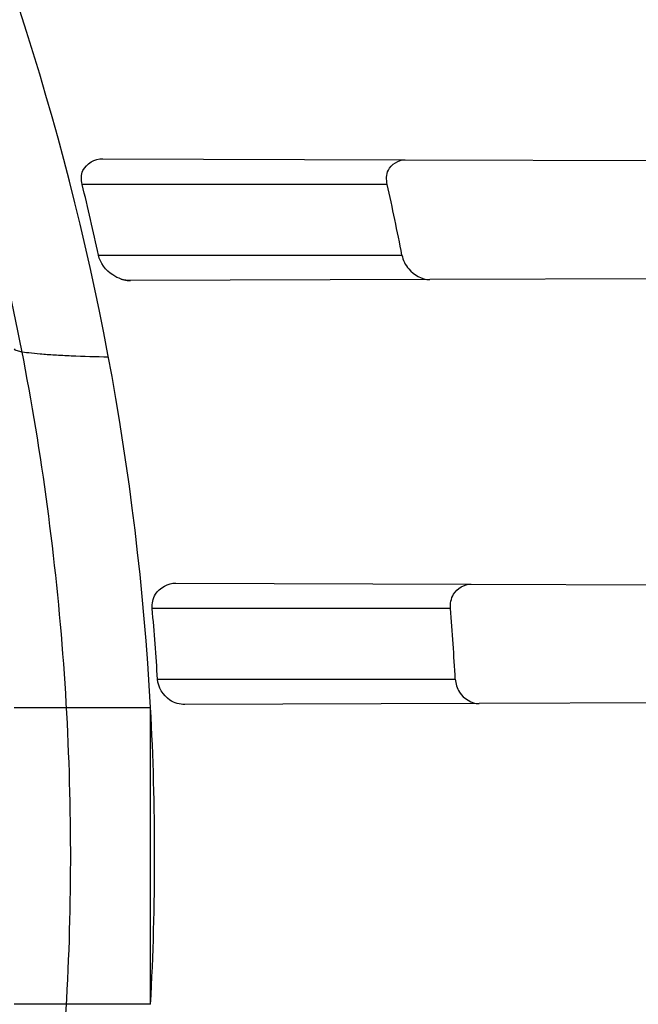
# Model space of a CAD drawing. Header units: millimetres. Extents: x 0 to 297, y 0 to 210.
# Tile 99 of 256: x 145.1261 to 145.1874, y 93.184 to 93.2815. Entities that reach past the tile are written whole.
import ezdxf

# ---------------------------------------------------------------- set-up
doc = ezdxf.new("R2010")
doc.units = ezdxf.units.MM
doc.header["$LTSCALE"] = 16.335
doc.layers.get('0').update_dxf_attribs({"linetype": 'CONTINUOUS'})
for name, color, linetype in [('01_GLOBAL', 7, 'CONTINUOUS'), ('INTFCLR_1', 7, 'CONTINUOUS'), ('INTFCLR_144815', 7, 'CONTINUOUS')]:
    doc.layers.add(name, color=color, linetype=linetype)

msp = doc.modelspace()

# ---------------------------------------------------------------- linework, layer by layer
at = {"color": 7, "linetype": 'Continuous'}
msp.add_circle((145.8748034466, 92.1344639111), 2.66, dxfattribs=at)
at = {"color": 9, "linetype": 'Continuous'}
msp.add_arc((145.8748034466, 92.1344639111), 2.6259090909, 92.9674534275, 177.0325465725, dxfattribs=at)
at = {"layer": '01_GLOBAL', "color": 7, "linetype": 'Continuous'}
msp.add_circle((145.8748034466, 92.1344639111), 2.695, dxfattribs=at)
at = {"layer": 'INTFCLR_1', "color": 9, "linetype": 'Continuous'}
for p, q in [((145.1343791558, 93.2677004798), (145.1643311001, 93.2675959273)), ((145.1625669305, 93.2651596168), (145.1323362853, 93.2651596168)), ((145.133954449, 93.2581596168), (145.1640239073, 93.2581596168)), ((145.1667743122, 93.2557318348), (145.137133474, 93.2556283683)), ((145.1416292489, 93.2256751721), (145.1708700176, 93.22557310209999)), ((145.1688307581, 93.2231596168), (145.1392804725, 93.2231596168)), ((145.1398074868, 93.2161596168), (145.1693073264, 93.2161596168)), ((145.1256077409, 93.21334883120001), (145.139119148, 93.21334883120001)), ((145.139119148, 93.18397040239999), (145.139119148, 93.21334883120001)), ((145.1716667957, 93.2137489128), (145.1425235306, 93.2136471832)), ((145.139119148, 93.18397040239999), (145.1256077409, 93.18397040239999))]:
    msp.add_line(p, q, dxfattribs=at)
at = {"layer": 'INTFCLR_1', "color": 6, "linetype": 'Continuous'}
for p, q in [((145.1643311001, 93.2675959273), (145.2176335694, 93.2674098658)), ((145.2196504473, 93.25591640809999), (145.1667743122, 93.2557318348)), ((145.1708700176, 93.22557310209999), (145.2231934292, 93.2253904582)), ((145.2238547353, 93.2139310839), (145.1716667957, 93.2137489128))]:
    msp.add_line(p, q, dxfattribs=at)
at = {"layer": 'INTFCLR_1', "color": 7, "linetype": 'Continuous'}
msp.add_lwpolyline([(145.1361999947, 93.2557803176), (145.1362637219, 93.2557602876), (145.1363301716, 93.2557408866), (145.1363993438, 93.25572230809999), (145.1364714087, 93.2557047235), (145.1365461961, 93.2556883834), (145.1366231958, 93.25567358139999), (145.1367021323, 93.25566056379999), (145.136783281, 93.255649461), (145.136866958, 93.25564042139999), (145.1369532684, 93.2556336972), (145.1370421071, 93.25562958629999), (145.137133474, 93.2556283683)], dxfattribs=at)
at = {"layer": 'INTFCLR_1', "color": 6, "linetype": 'Continuous'}
for centre, radius, start, end in [((144.8596077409, 93.1986596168), 0.4224162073, 270, 90.00000002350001), ((144.8596077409, 93.1986596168), 0.4014439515, 270, 90.00000002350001), ((144.8707283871, 93.1986637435), 0.2687920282, 3.1324307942, 18.148371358), ((144.8606243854, 93.1986619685), 0.2797307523, 12.2803992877, 13.7520232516), ((144.8606230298, 93.1986615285), 0.3091797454, 11.095126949, 12.4201654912), ((144.8606238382, 93.19866034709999), 0.2797315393, 3.5866152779, 5.0244799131), ((144.8606226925, 93.1986602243), 0.3091802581, 3.2446361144, 4.54487275), ((144.8708811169, 93.1986596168), 0.2686399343, 356.8655071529, 3.1344928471)]:
    msp.add_arc(centre, radius, start, end, dxfattribs=at)
at = {"layer": 'INTFCLR_1', "color": 9, "linetype": 'Continuous'}
for points, knots in [([(145.235167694, 93.06803805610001), (145.2359987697, 93.0702994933), (145.2376274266, 93.07486591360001), (145.2407305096, 93.0841265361), (145.2457654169, 93.10074899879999), (145.2504341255, 93.12025903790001), (145.2535169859, 93.1376959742), (145.2548129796, 93.1465996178), (145.2554818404, 93.15174935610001), (145.2570256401, 93.1646779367), (145.2586297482, 93.1867687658), (145.2583725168, 93.2128320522), (145.2571603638, 93.229722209), (145.2563978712, 93.2375211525), (145.2558364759, 93.24270819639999), (145.2541019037, 93.2567080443), (145.2501634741, 93.279125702), (145.2444881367, 93.3010123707), (145.2404287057, 93.31400265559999), (145.2389019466, 93.3186491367), (145.2365792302, 93.32549362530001), (145.2313391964, 93.3398030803), (145.2222901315, 93.3608048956), (145.211984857, 93.38064637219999), (145.2048007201, 93.3928589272), (145.2014430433, 93.39829523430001), (145.1992124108, 93.401838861), (145.1931796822, 93.4111586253), (145.1830706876, 93.4254621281), (145.1690288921, 93.44287479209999), (145.1571354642, 93.4559268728), (145.1488272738, 93.46426968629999), (145.1442335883, 93.4686868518), (145.1378598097, 93.47464399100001), (145.1289384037, 93.4824441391), (145.1192814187, 93.4900126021), (145.1131582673, 93.4943666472), (145.1101748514, 93.49636902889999), (145.1077179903, 93.4979464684), (145.1055301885, 93.4992630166), (145.1036031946, 93.50027403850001), (145.1025200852, 93.5007770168), (145.1016575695, 93.50108464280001), (145.1010609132, 93.5012239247), (145.1005598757, 93.50114822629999), (145.1004622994, 93.50067669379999), (145.1007027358, 93.5001554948), (145.1011202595, 93.49943321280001), (145.1017948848, 93.49852402), (145.1026939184, 93.4974154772), (145.1038249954, 93.4961153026), (145.1051758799, 93.49462279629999), (145.106740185, 93.4929397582), (145.1092045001, 93.4903307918), (145.1127127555, 93.4866635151), (145.1192604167, 93.47979277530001), (145.126411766, 93.4720844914), (145.1329263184, 93.4647171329), (145.1369531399, 93.4600323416), (145.143428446, 93.4523417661), (145.1533417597, 93.43987882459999), (145.1663378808, 93.4217466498), (145.175744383, 93.40694421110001), (145.1819029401, 93.3964078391), (145.1860815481, 93.3889972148), (145.1932904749, 93.3754706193), (145.2029180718, 93.35504416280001), (145.209559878, 93.3380139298), (145.212649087, 93.3291841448)], [0, 0, 0, 0, 0.0103790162, 0.0208837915, 0.0420711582, 0.08518389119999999, 0.1071959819, 0.1183353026, 0.1239410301, 0.1295663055, 0.1744258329, 0.2192337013, 0.2417180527, 0.2473539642, 0.2529903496, 0.2641931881, 0.3081223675, 0.3509244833, 0.3614867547, 0.3667496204, 0.3719934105, 0.3926231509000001, 0.4323812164, 0.470412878, 0.488854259, 0.4934078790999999, 0.4979383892, 0.5068921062, 0.5412323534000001, 0.5733304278, 0.6031976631, 0.6172528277, 0.6240454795, 0.630650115, 0.6548352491, 0.6750685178, 0.6834752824, 0.6871962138, 0.6905460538, 0.6960524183, 0.6981915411, 0.6999110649, 0.7012078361, 0.7020914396, 0.7026255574, 0.7031007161, 0.7038824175, 0.7050749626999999, 0.7066970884, 0.7087489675, 0.7112252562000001, 0.7141187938, 0.7174211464, 0.7211233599, 0.729578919, 0.7392839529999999, 0.762009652, 0.7748693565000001, 0.7816473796, 0.7886214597, 0.8181786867, 0.8502212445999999, 0.8846823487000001, 0.8936821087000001, 0.9027944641, 0.9213301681, 0.9597016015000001, 1, 1, 1, 1]), ([(145.1053256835, 93.4996596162), (145.1058354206, 93.4996595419), (145.1084302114, 93.49863302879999), (145.1114097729, 93.4968905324), (145.114679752, 93.49483322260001), (145.1177098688, 93.4928362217), (145.1239326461, 93.4884975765), (145.1337472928, 93.4809600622), (145.1428234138, 93.4731893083), (145.1493077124, 93.4672553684), (145.1539781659, 93.46285851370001), (145.1624222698, 93.4545580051), (145.1745124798, 93.4415729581), (145.1887911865, 93.4242473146), (145.1990766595, 93.4100090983), (145.2052148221, 93.400731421), (145.2074832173, 93.39720574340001), (145.2108964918, 93.3917990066), (145.2181971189, 93.3796576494), (145.2286731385, 93.3599279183), (145.2378781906, 93.33903206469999), (145.2432089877, 93.32479281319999), (145.2455710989, 93.31798419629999), (145.247123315, 93.31336339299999), (145.2512489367, 93.30044977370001), (145.2570185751, 93.2786891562), (145.2610247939, 93.2563880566), (145.262788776, 93.2424626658), (145.2633595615, 93.2373043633), (145.2641347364, 93.22954935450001), (145.2653671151, 93.21275432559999), (145.2656287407, 93.1868333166), (145.2639975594, 93.16486546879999), (145.2624282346, 93.15201095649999), (145.2617481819, 93.1468896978), (145.2604303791, 93.1380345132), (145.2572949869, 93.120689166), (145.2525471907, 93.10128539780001), (145.2474296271, 93.08475977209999), (145.2442749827, 93.0755508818), (145.2426192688, 93.07100993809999), (145.2417743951, 93.0687611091)], [0, 0, 0, 0, 0.0031306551, 0.0166311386, 0.0214593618, 0.0268204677, 0.03892666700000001, 0.0680356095, 0.1027865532, 0.1122690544, 0.1220182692, 0.1421808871, 0.1849821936, 0.2309157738, 0.2799873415, 0.2927705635, 0.2992370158, 0.3057352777, 0.3320402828, 0.3862318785, 0.4428084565, 0.4721382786, 0.4795908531, 0.487069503, 0.5020757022, 0.562848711, 0.6251729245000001, 0.641061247, 0.6490543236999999, 0.6570463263, 0.6889269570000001, 0.7524525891, 0.8160592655, 0.8240370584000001, 0.8319876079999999, 0.8477879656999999, 0.8790177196, 0.9402188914, 0.9703170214, 0.9852457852, 1, 1, 1, 1]), ([(145.212649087, 93.3291841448), (145.2158606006, 93.32000478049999), (145.2216925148, 93.3011419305), (145.227244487, 93.2768964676), (145.2299856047, 93.2607035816), (145.2310878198, 93.25306455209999), (145.2317778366, 93.2479244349), (145.2334659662, 93.23376490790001), (145.2350886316, 93.2104154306), (145.2348602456, 93.1869830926), (145.2340091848, 93.1726576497), (145.2336200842, 93.16742997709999), (145.2329629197, 93.1596496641), (145.2311506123, 93.1430826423), (145.226931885, 93.1181043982), (145.2217743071, 93.0973620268), (145.21827327, 93.08545778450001), (145.2168531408, 93.08078963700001), (145.2142959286, 93.0727821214), (145.2088936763, 93.057325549), (145.2002622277, 93.03625645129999), (145.191382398, 93.0181651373), (145.1856550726, 93.0076054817), (145.1835773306, 93.0038810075), (145.1804900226, 92.9984473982), (145.1738400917, 92.9872483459), (145.1632874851, 92.971132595), (145.150351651, 92.9535411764), (145.1410235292, 92.94206533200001), (145.1356460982, 92.935766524), (145.133618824, 92.9334156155), (145.1301975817, 92.9295053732), (145.1238773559, 92.9224693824), (145.116999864, 92.9151404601), (145.1107938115, 92.9086516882), (145.1070749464, 92.9047482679), (145.1041227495, 92.9015610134), (145.102218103, 92.89935461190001), (145.1011689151, 92.89795985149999), (145.1007337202, 92.8972197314), (145.1004699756, 92.8966887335), (145.1005812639, 92.8959977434), (145.1020539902, 92.8962982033), (145.1036740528, 92.8970747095), (145.1066075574, 92.8986606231), (145.1094057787, 92.90044308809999), (145.1117034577, 92.9019742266), (145.1131778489, 92.902988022), (145.1156556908, 92.9047222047), (145.1196186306, 92.9076236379), (145.1251563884, 92.91192845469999), (145.1334349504, 92.9187409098), (145.1408444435, 92.92538609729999), (145.1473278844, 92.9316038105), (145.1519747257, 92.9361897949), (145.1603493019, 92.94482450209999), (145.1722854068, 92.9582894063), (145.1863008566, 92.9761921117), (145.1963364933, 92.9908581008), (145.2023017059, 93.0003963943), (145.2045040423, 93.0040202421), (145.2078179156, 93.0095804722), (145.2148947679, 93.0220651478), (145.2249952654, 93.0423300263), (145.2319439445, 93.0592659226), (145.2351676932, 93.0680380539)], [0, 0, 0, 0, 0.0419354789, 0.08505031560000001, 0.1071497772, 0.1127379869, 0.1183317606, 0.1295131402, 0.1742263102, 0.2191466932, 0.230445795, 0.2361065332, 0.241751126, 0.2641147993, 0.3079545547, 0.3508736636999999, 0.3561840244, 0.3614616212, 0.3719139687, 0.3924297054, 0.4320526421, 0.4700131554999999, 0.4792642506, 0.483852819, 0.4884035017, 0.5062126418, 0.5400088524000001, 0.5714206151, 0.6003317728, 0.6037560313, 0.6071340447, 0.6137178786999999, 0.6261602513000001, 0.6479155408, 0.6570536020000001, 0.6648783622, 0.6711643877, 0.6757843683, 0.6774462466, 0.6786751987, 0.6794900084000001, 0.6799813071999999, 0.6813020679, 0.6842478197, 0.6888651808, 0.6950795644, 0.6987591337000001, 0.70073729, 0.7027989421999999, 0.7117993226, 0.7219139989, 0.7330405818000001, 0.7580265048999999, 0.7648041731, 0.7717766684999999, 0.7861782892, 0.816667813, 0.8493175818, 0.8841610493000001, 0.8932352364, 0.8978283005, 0.9024468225, 0.9211469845, 0.9596997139, 1, 1, 1, 1]), ([(145.1053256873, 92.89765960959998), (145.1051880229, 92.89765962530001), (145.1048509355, 92.897726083), (145.1048682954, 92.89833203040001), (145.1052289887, 92.89895544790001), (145.1058526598, 92.8998820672), (145.1068032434, 92.9010353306), (145.1086356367, 92.9031125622), (145.110803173, 92.9053838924), (145.113215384, 92.90786955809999), (145.1159839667, 92.9106973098), (145.1217014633, 92.91652117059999), (145.1287122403, 92.92380461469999), (145.1351564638, 92.9308006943), (145.1386445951, 92.9346890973), (145.1407113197, 92.9370268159), (145.1461908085, 92.9432875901), (145.1556953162, 92.95469486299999), (145.1688811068, 92.972191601), (145.1796415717, 92.9882287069), (145.1864241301, 92.99937733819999), (145.1895721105, 93.0047852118), (145.1916900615, 93.00849100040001), (145.1975256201, 93.0189931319), (145.2065751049, 93.0369888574), (145.2153782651, 93.057964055), (145.2208882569, 93.0733543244), (145.2234958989, 93.0813260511), (145.2249438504, 93.0859728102), (145.2285119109, 93.09781736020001), (145.2337695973, 93.1184588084), (145.2380725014, 93.143329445), (145.2399207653, 93.159825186), (145.2405908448, 93.1675708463), (145.2409875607, 93.1727748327), (145.241855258, 93.1870348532), (145.2420882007, 93.2103641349), (145.2404334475, 93.2336088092), (145.2387124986, 93.2477021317), (145.238008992, 93.2528187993), (145.2368850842, 93.26042393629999), (145.2340893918, 93.2765480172), (145.2284266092, 93.3006887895), (145.222482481, 93.3194563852), (145.2192099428, 93.32858819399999)], [0, 0, 0, 0, 0.0008731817, 0.001718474, 0.0032338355, 0.0055641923, 0.008732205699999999, 0.0127298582, 0.0231213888, 0.0286463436, 0.0346993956, 0.04822263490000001, 0.0804125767, 0.0988155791, 0.1085508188, 0.1135449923, 0.1186070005, 0.1613231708, 0.2076862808, 0.2575123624, 0.2837454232, 0.2904461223, 0.2972015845, 0.3108183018, 0.3666504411, 0.4248609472, 0.4549769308, 0.4703146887, 0.4780576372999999, 0.4858477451, 0.5487776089, 0.6130123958, 0.6457680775, 0.6540347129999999, 0.6623246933, 0.6788711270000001, 0.74464742, 0.8101273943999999, 0.8265053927, 0.8346996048, 0.8428861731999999, 0.8752668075, 0.9384714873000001, 1, 1, 1, 1]), ([(145.1256077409, 93.2488631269), (145.1256077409, 93.2487978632), (145.1258866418, 93.24868780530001), (145.1263182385, 93.2485927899), (145.1271595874, 93.248473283), (145.1282671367, 93.24836844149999), (145.1296730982, 93.2482702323), (145.1319248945, 93.24815540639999), (145.1337076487, 93.2481021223), (145.1349396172, 93.2480761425)], [0, 0, 0, 0, 0.0207988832, 0.0728257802, 0.1599156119, 0.2807167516, 0.4319854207, 0.6072972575, 1, 1, 1, 1])]:
    msp.add_open_spline(points, degree=3, knots=knots, dxfattribs=at)
at = {"layer": 'INTFCLR_1', "color": 6, "linetype": 'Continuous'}
for points, knots in [([(145.1350652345, 93.4996596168), (145.1342109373, 93.4996596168), (145.1357546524, 93.496718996), (145.1370803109, 93.4950968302), (145.1392467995, 93.49225027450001), (145.1419201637, 93.4890306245), (145.145337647, 93.4849215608), (145.149332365, 93.4801497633), (145.1536170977, 93.4749597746), (145.1578478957, 93.4697443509), (145.1617862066, 93.46477665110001), (145.1654017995, 93.46011427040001), (145.1686896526, 93.45577766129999), (145.1716611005, 93.4517737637), (145.1743369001, 93.4480934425), (145.176743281, 93.4447208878), (145.1789048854, 93.4416366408), (145.1808385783, 93.4388324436), (145.1825660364, 93.4362898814), (145.1841084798, 93.43398792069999), (145.185490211, 93.43189981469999), (145.1867189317, 93.4300221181), (145.1878098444, 93.42833769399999), (145.1887779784, 93.42682907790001), (145.1896459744, 93.4254651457), (145.1906214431, 93.4239206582), (145.191753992, 93.4221107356), (145.1928766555, 93.42029359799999), (145.1938510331, 93.4187005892), (145.1946912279, 93.4173162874), (145.1956155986, 93.415780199), (145.1966371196, 93.4140663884), (145.1977643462, 93.41215452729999), (145.1990081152, 93.4100186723), (145.2003754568, 93.4076384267), (145.201880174, 93.4049787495), (145.2035347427, 93.4020034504), (145.2053542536, 93.39866660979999), (145.2073580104, 93.3949100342), (145.2095596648, 93.3906775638), (145.2119715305, 93.3859042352), (145.214608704, 93.3805105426), (145.2174929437, 93.37438539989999), (145.220642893, 93.36739491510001), (145.2240752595, 93.35936816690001), (145.227802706, 93.35009965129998), (145.2318351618, 93.3392957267), (145.2361179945, 93.3267082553), (145.2403681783, 93.3126841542), (145.2442872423, 93.297814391), (145.2476657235, 93.2827730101), (145.2504753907, 93.2676905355), (145.2527156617, 93.25262667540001), (145.2543982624, 93.2375790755), (145.2555287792, 93.22258324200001), (145.256117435, 93.20762456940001), (145.2561708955, 93.1927266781), (145.2556951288, 93.17787585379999), (145.2546936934, 93.16307401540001), (145.2531693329, 93.1483330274), (145.2511191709, 93.1336232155), (145.2485428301, 93.1189642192), (145.2454275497, 93.1043242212), (145.2417708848, 93.0897217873), (145.2376203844, 93.07535951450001), (145.2332204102, 93.06193527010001), (145.2288852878, 93.0500177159), (145.2248596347, 93.0398394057), (145.2211587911, 93.03109336), (145.2177663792, 93.0235207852), (145.2146668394, 93.01692434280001), (145.2118379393, 93.01114230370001), (145.2092594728, 93.0060543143), (145.2069119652, 93.0015625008), (145.2047820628, 92.99759337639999), (145.2028538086, 92.9940827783), (145.2011073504, 92.9909675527), (145.1995253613, 92.98819559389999), (145.1980916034, 92.985722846), (145.1967959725, 92.9835200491), (145.1956290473, 92.9815607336), (145.1945782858, 92.97981554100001), (145.1936278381, 92.9782521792), (145.1927650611, 92.97684539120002), (145.1919665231, 92.9755535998), (145.1911689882, 92.97427311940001), (145.1903111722, 92.9729060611), (145.1893416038, 92.97137374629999), (145.1882509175, 92.9696663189), (145.1870226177, 92.9677633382), (145.1856376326, 92.96564257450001), (145.1840803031, 92.96328767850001), (145.1823329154, 92.9606826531), (145.1803729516, 92.95780619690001), (145.1781781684, 92.9546380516), (145.1757236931, 92.9511600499), (145.1729902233, 92.94736262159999), (145.1699514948, 92.94322961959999), (145.1665806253, 92.9387466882), (145.1628687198, 92.93392583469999), (145.1588145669, 92.9287817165), (145.1544498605, 92.9233761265), (145.149996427, 92.9179675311), (145.1458273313, 92.912982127), (145.1422457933, 92.9086810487), (145.1394492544, 92.9053205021), (145.1371773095, 92.9023512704), (145.1358081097, 92.9006787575), (145.134193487, 92.8976596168), (145.1350652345, 92.8976596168)], [0, 0, 0, 0, 0.0038604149, 0.007501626, 0.0124785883, 0.0188917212, 0.0268498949, 0.0364677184, 0.0470694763, 0.05724446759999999, 0.0668187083, 0.0757144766, 0.08390537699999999, 0.0914099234, 0.09824517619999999, 0.1044667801, 0.1101313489, 0.1152642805, 0.1198589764, 0.1240215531, 0.1277856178, 0.1311734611, 0.1341617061, 0.1368541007, 0.1392736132, 0.1414672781, 0.1451087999, 0.148921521, 0.1511192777, 0.1535471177, 0.1562389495, 0.1592204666, 0.1625628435, 0.1662680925, 0.1703891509, 0.1749670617, 0.1800766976, 0.185772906, 0.1921414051, 0.1993155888, 0.2073311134, 0.2163077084, 0.2264451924, 0.2379233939, 0.2509534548, 0.2658909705, 0.2830621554, 0.3030578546, 0.3259639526, 0.3492662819, 0.3725305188, 0.395610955, 0.4185782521, 0.4413347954, 0.4640172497, 0.4865192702, 0.5089682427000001, 0.5313242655, 0.5536477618, 0.5759939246, 0.5982772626, 0.6207472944, 0.6432362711, 0.6658996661, 0.6887559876, 0.7107777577, 0.7297237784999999, 0.7460531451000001, 0.7602331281, 0.7726347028, 0.7835467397, 0.7931663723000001, 0.8017211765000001, 0.8093215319, 0.8160683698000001, 0.8220757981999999, 0.8274205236, 0.83220661, 0.8364980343, 0.8403367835, 0.8437547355, 0.8468031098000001, 0.8495420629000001, 0.8520223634, 0.8542604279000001, 0.8564046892, 0.8588391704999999, 0.8615533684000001, 0.8645986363, 0.8679945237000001, 0.8717882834, 0.8760445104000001, 0.8807522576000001, 0.8859628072, 0.8917731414, 0.8981681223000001, 0.9051985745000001, 0.9129160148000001, 0.9213486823, 0.930543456, 0.9404096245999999, 0.9509435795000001, 0.9619432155, 0.9720502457, 0.9803711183, 0.9870628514, 0.9922716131, 0.9960607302, 1, 1, 1, 1]), ([(145.1350652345, 92.8976596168), (145.1360387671, 92.8976596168), (145.1377271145, 92.8987973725), (145.1403228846, 92.9003600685), (145.1432989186, 92.90252257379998), (145.1469787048, 92.9053401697), (145.1513602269, 92.908937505), (145.156189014, 92.9131306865), (145.1610884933, 92.9176135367), (145.16571304, 92.9220446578), (145.1699506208, 92.9262668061), (145.1738079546, 92.93025140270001), (145.1773032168, 92.9339784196), (145.1804624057, 92.93744342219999), (145.1833068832, 92.9406452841), (145.1858602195, 92.9435862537), (145.1881553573, 92.9462860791), (145.1902110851, 92.9487505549), (145.1920499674, 92.95099242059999), (145.1936917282, 92.95302517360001), (145.195161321, 92.95487020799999), (145.1964960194, 92.95656687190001), (145.197810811, 92.9582571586), (145.1992115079, 92.9600798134), (145.2006985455, 92.9620412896), (145.2021699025, 92.9640097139), (145.203615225, 92.9659689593), (145.2051191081, 92.96803560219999), (145.2067839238, 92.9703578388), (145.2086446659, 92.97299707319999), (145.2107239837, 92.976003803), (145.2130437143, 92.9794328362), (145.2156231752, 92.9833409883), (145.2184823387, 92.9877982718), (145.2216518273, 92.99290263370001), (145.2251614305, 92.9987667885), (145.229038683, 93.00552838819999), (145.2333125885, 93.0133695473), (145.2380078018, 93.0225036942), (145.2431555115, 93.03325044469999), (145.2486552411, 93.04576276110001), (145.2541538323, 93.05964751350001), (145.2592951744, 93.0742866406), (145.2638614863, 93.0891255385), (145.2678132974, 93.10401926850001), (145.2711637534, 93.1189518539), (145.2739112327, 93.1338443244), (145.2760779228, 93.14873712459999), (145.2776685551, 93.1635668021), (145.2786982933, 93.17835697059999), (145.2791763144, 93.1930929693), (145.2791102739, 93.20777733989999), (145.2785051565, 93.2224188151), (145.2773642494, 93.2370081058), (145.2756872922, 93.2515514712), (145.2734729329, 93.2660467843), (145.2707211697, 93.28047186), (145.2674209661, 93.2948590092), (145.2635667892, 93.3091902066), (145.259139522, 93.3234820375), (145.254151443, 93.33766185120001), (145.2488018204, 93.351194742), (145.2434345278, 93.3634522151), (145.238408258, 93.3740016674), (145.2338248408, 93.38297495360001), (145.2296571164, 93.3906774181), (145.2258775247, 93.3973229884), (145.2224553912, 93.4030908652), (145.2193628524, 93.40811759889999), (145.216567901, 93.41251817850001), (145.2140471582, 93.4163762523), (145.2117761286, 93.4197682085), (145.209737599, 93.422748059), (145.2079066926, 93.42537326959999), (145.20627007, 93.4276809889), (145.2048016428, 93.4297213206), (145.203482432, 93.43153041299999), (145.202221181, 93.4332394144), (145.2009100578, 93.4349957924), (145.1994654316, 93.43690657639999), (145.1979774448, 93.438847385), (145.1964846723, 93.44076776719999), (145.1949729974, 93.4426876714), (145.1933137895, 93.4447656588), (145.1914604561, 93.4470505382), (145.1893845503, 93.4495659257), (145.1870661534, 93.45232249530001), (145.1844777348, 93.45533473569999), (145.1815962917, 93.45861035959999), (145.1783918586, 93.4621590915), (145.174841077, 93.46597939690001), (145.1709238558, 93.47006182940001), (145.1666153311, 93.47439075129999), (145.1619164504, 93.47892812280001), (145.1569054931, 93.4835493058), (145.1519289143, 93.48790146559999), (145.1473729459, 93.4916672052), (145.1435388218, 93.4946187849), (145.1404516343, 93.4968744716), (145.1377826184, 93.49848721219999), (145.1360568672, 93.4996596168), (145.1350652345, 93.4996596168)], [0, 0, 0, 0, 0.0042187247, 0.0081401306, 0.0133978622, 0.0200459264, 0.0282638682, 0.0379443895, 0.0477615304, 0.05703690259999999, 0.0656973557, 0.0736821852, 0.0810680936, 0.0878383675, 0.0940009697, 0.0996271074, 0.1047154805, 0.1093563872, 0.1135342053, 0.1172803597, 0.1206792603, 0.1237557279, 0.1266349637, 0.1299589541, 0.1337168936, 0.1373013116, 0.1406085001, 0.1442672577, 0.148377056, 0.1529904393, 0.1582606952, 0.164218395, 0.1709303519, 0.1785521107, 0.1871652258, 0.1969659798, 0.2081658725, 0.2209392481, 0.2356613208, 0.2526660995, 0.2725685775, 0.2948769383, 0.3173640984, 0.3397873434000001, 0.3621386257, 0.3841211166, 0.4060891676, 0.4277469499, 0.4493218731, 0.470705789, 0.4919793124, 0.5131981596, 0.5343255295, 0.5554668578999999, 0.5765984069, 0.5977513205, 0.6189954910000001, 0.6402209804, 0.6617015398, 0.6832900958, 0.7050415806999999, 0.7268239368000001, 0.7463339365, 0.7630160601, 0.7774553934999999, 0.7899931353, 0.8009638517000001, 0.8105830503, 0.8190545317, 0.8265380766, 0.8331730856, 0.8390248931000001, 0.8442268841, 0.8488182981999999, 0.8528943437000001, 0.8564866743, 0.8597116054, 0.8625968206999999, 0.8656908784, 0.8692094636, 0.8729771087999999, 0.8762884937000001, 0.879749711, 0.8835661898, 0.8878115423, 0.8924986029, 0.8976989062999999, 0.9034198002, 0.9097088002, 0.9166034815, 0.9241390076, 0.9323094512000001, 0.9411199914, 0.9506041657, 0.9606137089, 0.9706541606, 0.9792553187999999, 0.9862062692, 0.9916647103, 0.9957028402, 1, 1, 1, 1]), ([(144.8596077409, 93.4594718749), (144.8648083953, 93.45968527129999), (144.8752252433, 93.45979995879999), (144.8908287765, 93.4590381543), (144.9063869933, 93.4573392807), (144.9218926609, 93.4546969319), (144.9372546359, 93.45111106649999), (144.9521403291, 93.4466709), (144.9666984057, 93.4413765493), (144.9809232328, 93.4352328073), (144.9949848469, 93.4281244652), (145.0085894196, 93.42018143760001), (145.0216818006, 93.4114375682), (145.034218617, 93.40192489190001), (145.0461538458, 93.39167876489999), (145.0574487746, 93.3807340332), (145.0680597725, 93.369134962), (145.0779508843, 93.35692131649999), (145.0870808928, 93.3441474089), (145.0954235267, 93.33085459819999), (145.1029524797, 93.3170856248), (145.1096391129, 93.30289326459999), (145.1154570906, 93.2883377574), (145.1203896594, 93.27346669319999), (145.124422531, 93.2583259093), (145.1275415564, 93.2429674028), (145.129734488, 93.22744956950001), (145.1309929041, 93.21183512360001), (145.1313133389, 93.1961894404), (145.130697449, 93.18056779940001), (145.1291501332, 93.1650216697), (145.1266772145, 93.1495974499), (145.1232874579, 93.13434855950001), (145.1189925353, 93.11932860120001), (145.1138089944, 93.10459553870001), (145.1077578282, 93.0902072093), (145.1008640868, 93.0762171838), (145.0931513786, 93.06266866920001), (145.0846508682, 93.04961437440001), (145.0753942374, 93.0370995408), (145.0654166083, 93.0251668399), (145.0547444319, 93.013847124), (145.0434240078, 93.0031902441), (145.0314894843, 92.99322592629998), (145.0189896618, 92.9839937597), (145.005966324, 92.9755249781), (144.9924717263, 92.9678509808), (144.9785675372, 92.9610032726), (144.9645877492, 92.9551216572), (144.9509740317, 92.9502943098), (144.9383319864, 92.9465581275), (144.9268866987, 92.9437648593), (144.9166921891, 92.94172768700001), (144.9070094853, 92.9401669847), (144.897001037, 92.9389281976), (144.8858733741, 92.9380049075), (144.8732656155, 92.93753045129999), (144.8643587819, 92.9376524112), (144.8596077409, 92.93784735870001)], [0, 0, 0, 0, 0.0185657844, 0.0371317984, 0.05569073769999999, 0.0743563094, 0.09320240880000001, 0.1119235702, 0.129729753, 0.1484268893, 0.1671582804, 0.1858963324, 0.2045840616, 0.2232805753, 0.241995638, 0.2606572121, 0.2793460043, 0.298034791, 0.3166822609, 0.3353170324, 0.3539796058, 0.3726237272, 0.3912431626, 0.4098577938, 0.4284754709, 0.4470981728, 0.4657246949, 0.4843423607, 0.5029403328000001, 0.5215094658, 0.5400731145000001, 0.5586325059, 0.5771954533, 0.5957587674, 0.6143211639, 0.6328711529, 0.651401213, 0.6699184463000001, 0.6884460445, 0.7069331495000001, 0.7254085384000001, 0.7438945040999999, 0.7623917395, 0.7808314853, 0.7993176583, 0.8177869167, 0.8362093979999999, 0.8546575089, 0.8730374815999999, 0.8902753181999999, 0.9061521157, 0.9200376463, 0.9322836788, 0.9432240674, 0.9550134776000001, 0.9682465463, 0.9830392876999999, 1, 1, 1, 1]), ([(145.1323362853, 93.2651596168), (145.1322283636, 93.26560059), (145.1322191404, 93.26693953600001), (145.1336157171, 93.2677031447), (145.1343791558, 93.2677004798)], [0, 0, 0, 0, 0.3729060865, 1, 1, 1, 1]), ([(145.1625669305, 93.2651596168), (145.1624663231, 93.2656164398), (145.1624607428, 93.2668411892), (145.1636799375, 93.2675982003), (145.1643311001, 93.2675959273)], [0, 0, 0, 0, 0.4180489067, 1, 1, 1, 1]), ([(145.1640239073, 93.2581596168), (145.1641217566, 93.25766065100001), (145.1647004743, 93.2564650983), (145.1659957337, 93.255729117), (145.1667743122, 93.2557318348)], [0, 0, 0, 0, 0.3950650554, 1, 1, 1, 1]), ([(145.1392804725, 93.2231596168), (145.1392383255, 93.22363900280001), (145.1394916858, 93.2249665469), (145.1408579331, 93.22567786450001), (145.1416292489, 93.2256751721)], [0, 0, 0, 0, 0.3842026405, 1, 1, 1, 1]), ([(145.1688307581, 93.2231596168), (145.1687927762, 93.2236374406), (145.1689932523, 93.2248495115), (145.1702013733, 93.2255754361), (145.1708700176, 93.22557310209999)], [0, 0, 0, 0, 0.4175432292, 1, 1, 1, 1]), ([(145.1425235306, 93.2136471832), (145.1420031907, 93.21364536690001), (145.1406645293, 93.2140366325), (145.1398574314, 93.2153628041), (145.1398074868, 93.2161596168)], [0, 0, 0, 0, 0.3945820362, 1, 1, 1, 1]), ([(145.1693073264, 93.2161596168), (145.1693326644, 93.2157126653), (145.1696848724, 93.21452134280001), (145.1709156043, 93.2137462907), (145.1716667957, 93.2137489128)], [0, 0, 0, 0, 0.3734107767, 1, 1, 1, 1])]:
    msp.add_open_spline(points, degree=3, knots=knots, dxfattribs=at)
at = {"layer": 'INTFCLR_1', "color": 7, "linetype": 'Continuous'}
msp.add_open_spline([(145.137133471, 93.2556283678), (145.1365170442, 93.25562757), (145.1350923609, 93.256099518), (145.1341163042, 93.25736583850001), (145.1339544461, 93.25815961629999)], degree=3, knots=[0, 0, 0, 0, 0.4321138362, 1, 1, 1, 1], dxfattribs=at)
at = {"layer": 'INTFCLR_144815', "color": 6, "linetype": 'Continuous'}
for radius in [0.4466793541, 0.4256665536]:
    msp.add_circle((144.8596077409, 93.1986596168), radius, dxfattribs=at)
for radius, start, end in [(0.6157754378, 313.9937911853, 154.5150993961), (0.5947754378, 312.9543589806, 154.5144414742), (0.5751005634, 282.2440355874, 71.2863570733), (0.4627266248, 45.0000000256, 314.9999999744), (0.4618985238, 44.999999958, 315.000000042), (0.461229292, 44.99999997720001, 315.0000000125), (0.4537777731, 308.490992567, 51.50900743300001), (0.4480128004, 313.9992414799, 46.00075850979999)]:
    msp.add_arc((144.8596077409, 93.1986596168), radius, start, end, dxfattribs=at)
at = {"layer": 'INTFCLR_144815', "color": 9, "linetype": 'Continuous'}
for centre, radius, start, end in [((144.8596077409, 93.1986596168), 0.5712784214, 292.4997540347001, 54.0964566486), ((144.8596102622, 93.19866079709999), 0.5153523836, 292.4997540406, 54.09645665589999), ((144.859607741, 93.1986596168), 0.4617768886, 314.0862202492, 45.9137797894), ((144.8596077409, 93.1986596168), 0.450734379, 313.8592910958, 46.1407088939), ((144.8596077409, 93.1986596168), 0.4477854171, 314.0319604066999, 45.9680396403)]:
    msp.add_arc(centre, radius, start, end, dxfattribs=at)
at = {"layer": 'INTFCLR_144815', "color": 6, "linetype": 'Continuous'}
for points, knots in [([(145.2825648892, 93.1986596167), (145.2825648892, 93.2008594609), (145.282532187, 93.2052597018), (145.2823850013, 93.21185978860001), (145.2821395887, 93.21845988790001), (145.2817957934, 93.22506001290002), (145.2813534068, 93.23166003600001), (145.2808121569, 93.23825992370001), (145.280171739, 93.24485936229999), (145.2794317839, 93.2514581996), (145.2785919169, 93.2580559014), (145.2776516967, 93.26465215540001), (145.2766107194, 93.271246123), (145.2754685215, 93.27783720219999), (145.2742247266, 93.2844241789), (145.2728788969, 93.2910061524), (145.2714307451, 93.2975814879), (145.2698799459, 93.3041488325), (145.2682264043, 93.31070599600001), (145.2664700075, 93.317251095), (145.2646109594, 93.3237813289), (145.2626494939, 93.33029415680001), (145.260586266, 93.33678604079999), (145.2584220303, 93.3432536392), (145.2561580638, 93.3496926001), (145.2537958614, 93.3560986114), (145.2513375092, 93.3624664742), (145.2487855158, 93.3687907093), (145.2461430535, 93.37506509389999), (145.243413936, 93.3812828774), (145.2406027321, 93.38743667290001), (145.2377148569, 93.39351842), (145.2347566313, 93.3995194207), (145.2317353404, 93.40543037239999), (145.2286592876, 93.41124140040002), (145.2255378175, 93.4169421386), (145.2223813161, 93.42252182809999), (145.2192011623, 93.4279694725), (145.2160096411, 93.4332740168), (145.2128197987, 93.4384245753), (145.2096452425, 93.4434106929), (145.2064998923, 93.4482226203), (145.2033976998, 93.4528515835), (145.2003523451, 93.4572900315), (145.1973769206, 93.4615318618), (145.1944836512, 93.4655725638), (145.1916836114, 93.46940935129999), (145.1889866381, 93.47304103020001), (145.1864013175, 93.4764677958), (145.1839350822, 93.4796909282), (145.1815937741, 93.4827132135), (145.1793814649, 93.48553902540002), (145.1773002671, 93.4881744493), (145.1753509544, 93.49062643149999), (145.1735333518, 93.4929022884), (145.1718468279, 93.4950091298), (145.1702903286, 93.49695386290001), (145.168862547, 93.49874305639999), (145.1675620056, 93.5003828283), (145.1663872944, 93.5018788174), (145.1653367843, 93.5032358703), (145.1644092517, 93.5044595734), (145.1636017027, 93.5055518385), (145.1629160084, 93.5065249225), (145.1623391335, 93.5073583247), (145.1618093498, 93.5082894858), (145.161227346, 93.5089558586), (145.1612445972, 93.5101538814), (145.1615550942, 93.5101594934)], [0, 0, 0, 0, 0.0193188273, 0.0386418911, 0.05797372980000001, 0.0773181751, 0.0966800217, 0.1160624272, 0.1354702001, 0.1549057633, 0.1743738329, 0.1938759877, 0.2134167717, 0.2329964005, 0.2526187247, 0.2722829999, 0.2919923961, 0.3117443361, 0.3315407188, 0.3513772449, 0.37125414, 0.391164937, 0.4111075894, 0.4310729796, 0.4510561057, 0.4710451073, 0.4910305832, 0.5109984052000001, 0.5309330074, 0.5508166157, 0.5706284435, 0.590344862, 0.6099392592, 0.6293819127, 0.6486401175, 0.6676780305, 0.6864570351, 0.7049360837, 0.7230721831, 0.7408210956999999, 0.7581383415, 0.7749801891, 0.7913047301, 0.8070730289, 0.822250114, 0.8368060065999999, 0.8507161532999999, 0.8639624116, 0.8765312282, 0.8884132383, 0.8996029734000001, 0.9101049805, 0.9199296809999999, 0.9290934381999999, 0.9376135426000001, 0.9455077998, 0.9527934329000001, 0.9594885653, 0.9656100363, 0.9711731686, 0.9761922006, 0.9806816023, 0.9846553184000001, 0.9881278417, 0.9911127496, 0.9936230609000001, 0.9972727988, 1, 1, 1, 1]), ([(145.1715348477, 92.8871597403), (145.1712150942, 92.887165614), (145.1712119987, 92.888398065), (145.1717859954, 92.8890887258), (145.1723169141, 92.8900495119), (145.1728921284, 92.8909093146), (145.1735763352, 92.8919125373), (145.1743814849, 92.8930382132), (145.17530592, 92.89429876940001), (145.1763525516, 92.89569628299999), (145.1775225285, 92.8972363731), (145.1788179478, 92.8989246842), (145.1802417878, 92.90076905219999), (145.1817966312, 92.902777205), (145.1834827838, 92.9049546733), (145.1852973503, 92.907303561), (145.1872357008, 92.90982438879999), (145.189295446, 92.9125211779), (145.1914790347, 92.9154049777), (145.1937896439, 92.9184888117), (145.1962240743, 92.9217782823), (145.1987743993, 92.92527328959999), (145.2014309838, 92.9289717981), (145.2041860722, 92.9328747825), (145.2070298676, 92.9369806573), (145.2099514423, 92.9412863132), (145.2129388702, 92.94578706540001), (145.215979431, 92.95047669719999), (145.2190598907, 92.95534762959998), (145.2221667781, 92.9603911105), (145.2252866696, 92.9655974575), (145.2284064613, 92.9709563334), (145.2315136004, 92.9764570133), (145.2345962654, 92.98208862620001), (145.2376434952, 92.98784036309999), (145.2406452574, 92.99370162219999), (145.2435925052, 92.99966217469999), (145.2464771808, 93.005712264), (145.2492921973, 93.01184268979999), (145.2520314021, 93.01804486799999), (145.2546894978, 93.0243108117), (145.2572619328, 93.0306330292), (145.2597453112, 93.03700571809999), (145.2621317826, 93.0434101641), (145.2644188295, 93.0498389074), (145.2666074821, 93.05629353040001), (145.2687002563, 93.0627819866), (145.2706975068, 93.0693065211), (145.2725965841, 93.0758590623), (145.2743963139, 93.08243582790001), (145.2760946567, 93.0890285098), (145.2776905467, 93.0956308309), (145.2791843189, 93.1022416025), (145.2805765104, 93.10886063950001), (145.2818676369, 93.1154879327), (145.2830580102, 93.12212274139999), (145.2841477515, 93.12876325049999), (145.2851369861, 93.1354072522), (145.2860260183, 93.1420534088), (145.2868152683, 93.14870134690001), (145.2875051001, 93.1553505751), (145.2880958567, 93.16200073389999), (145.2885878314, 93.1686513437), (145.2889813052, 93.17530234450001), (145.289276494, 93.18195348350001), (145.2894735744, 93.1886048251), (145.2895726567, 93.1952561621), (145.2895738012, 93.20190757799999), (145.2894770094, 93.20855889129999), (145.2892822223, 93.2152102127), (145.2889893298, 93.2218613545), (145.2885981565, 93.228512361), (145.2881084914, 93.23516293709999), (145.2875200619, 93.2418129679), (145.2868325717, 93.24846205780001), (145.2860456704, 93.2551099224), (145.2851589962, 93.26175603), (145.2841721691, 93.2683997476), (145.2830848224, 93.2750402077), (145.2818965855, 93.2816764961), (145.2806070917, 93.2883076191), (145.2792161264, 93.2949318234), (145.2777236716, 93.3015466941), (145.27612979, 93.30814986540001), (145.2744344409, 93.314739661), (145.2726374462, 93.3213150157), (145.2707388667, 93.3278740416), (145.2687392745, 93.3344133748), (145.2666397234, 93.34092869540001), (145.2644415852, 93.34741542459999), (145.2621464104, 93.3538691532), (145.2597562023, 93.3602849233), (145.2572735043, 93.3666571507), (145.2547014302, 93.37297970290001), (145.2520437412, 93.3792458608), (145.2493049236, 93.3854482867), (145.2464902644, 93.3915790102), (145.2436059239, 93.39762942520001), (145.240658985, 93.4035903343), (145.2376574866, 93.4094520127), (145.2346104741, 93.4152042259), (145.231527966, 93.4208363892), (145.2284209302, 93.42633767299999), (145.2253011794, 93.4316972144), (145.2221812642, 93.4369042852), (145.2190742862, 93.44194854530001), (145.2159936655, 93.44682031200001), (145.2129528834, 93.4515108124), (145.209965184, 93.45601244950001), (145.207043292, 93.4603189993), (145.2041991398, 93.4644257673), (145.2014436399, 93.4683296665), (145.1987864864, 93.47202925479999), (145.1962360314, 93.47552468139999), (145.1937992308, 93.47881756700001), (145.1914816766, 93.48191080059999), (145.1892876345, 93.484808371), (145.1872201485, 93.487515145), (145.1852811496, 93.49003667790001), (145.1834716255, 93.49237897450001), (145.1817917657, 93.4945483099), (145.1802410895, 93.4965510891), (145.1788186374, 93.4983936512), (145.1775230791, 93.5000821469), (145.1763528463, 93.5016225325), (145.1753062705, 93.5030200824), (145.1743814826, 93.5042807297), (145.1735770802, 93.50540657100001), (145.1728902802, 93.5064096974), (145.1723225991, 93.507270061), (145.1718630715, 93.5080606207), (145.171402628, 93.5088026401), (145.1710534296, 93.51015065), (145.1715348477, 93.5101594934)], [0, 0, 0, 0, 0.0014103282, 0.0032894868, 0.0045784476, 0.006109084, 0.0078878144, 0.009921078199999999, 0.0122159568, 0.0147800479, 0.0176210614, 0.0207450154, 0.0241645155, 0.0278962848, 0.0319450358, 0.0363094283, 0.0409856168, 0.0459681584, 0.0512740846, 0.0569372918, 0.0629614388, 0.06932079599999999, 0.0760170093, 0.0830428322, 0.09038864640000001, 0.09804223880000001, 0.1059886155, 0.1142106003, 0.1226891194, 0.1314036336, 0.1403327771, 0.1494548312, 0.1587482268, 0.1681920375, 0.1777662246, 0.1874518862, 0.1972313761, 0.2070885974, 0.2170088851, 0.2269790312, 0.2369874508, 0.247023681, 0.2570780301, 0.2671479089, 0.2771627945, 0.2871678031, 0.297203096, 0.3072268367, 0.3172573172, 0.3272873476, 0.3372951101, 0.3472786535, 0.3572404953, 0.3671820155, 0.3771057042, 0.38701475, 0.3969071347, 0.4067804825, 0.4166362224, 0.4264761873, 0.4363022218, 0.4461151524, 0.4559173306, 0.4657100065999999, 0.4754958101, 0.4852761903, 0.4950537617, 0.5048299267, 0.514607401, 0.5243876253, 0.5341732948, 0.5439658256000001, 0.5537677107, 0.5635801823, 0.5734055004, 0.5832449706, 0.5931003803, 0.6029729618, 0.6128636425, 0.6227732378, 0.6327028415, 0.6426530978, 0.6526214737, 0.6626060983, 0.6726078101, 0.6826271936, 0.6926651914, 0.7027189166, 0.7127821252, 0.7228511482, 0.7329216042, 0.7429877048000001, 0.7530428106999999, 0.7630790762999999, 0.7730874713, 0.7830577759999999, 0.7929782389, 0.8028356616, 0.8126154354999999, 0.8223014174, 0.8318761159, 0.8413205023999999, 0.8506146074, 0.8597374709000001, 0.8686675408, 0.8773831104, 0.8858627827, 0.8940860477, 0.9020337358, 0.9096886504, 0.9170358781, 0.9240630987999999, 0.9307608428, 0.9371226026, 0.9431446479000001, 0.9488258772, 0.9541674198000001, 0.9591725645, 0.9638462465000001, 0.9681947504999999, 0.9722253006, 0.9759458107, 0.979364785, 0.9824904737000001, 0.9853313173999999, 0.9878955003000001, 0.9901906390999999, 0.9922241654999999, 0.994002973, 0.9955336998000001, 0.9968227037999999, 0.9978766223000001, 1, 1, 1, 1]), ([(145.1421340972, 93.4996596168), (145.141854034, 93.4996596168), (145.1417650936, 93.498601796), (145.1424894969, 93.4977698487), (145.143367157, 93.4962691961), (145.1447612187, 93.49448485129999), (145.1465613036, 93.492177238), (145.148808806, 93.4894292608), (145.15150356, 93.48616244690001), (145.1546511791, 93.4823613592), (145.1582867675, 93.4779389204), (145.1624048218, 93.4728576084), (145.16699477, 93.4670702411), (145.1720315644, 93.46053863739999), (145.1774486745, 93.4532686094), (145.1831935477, 93.445241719), (145.1891616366, 93.4365115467), (145.19527173, 93.4271030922), (145.2014126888, 93.41709921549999), (145.2074988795, 93.4065585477), (145.2134387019, 93.39557045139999), (145.2191667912, 93.3841990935), (145.2246200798, 93.3725257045), (145.2297609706, 93.360599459), (145.2345518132, 93.3484875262), (145.2389754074, 93.3362234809), (145.2430148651, 93.3238532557), (145.246661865, 93.31140872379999), (145.2499164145, 93.2989040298), (145.2527714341, 93.2863849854), (145.2552383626, 93.273827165), (145.2573125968, 93.2612798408), (145.2590034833, 93.2487156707), (145.2603109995, 93.2361743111), (145.2612405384, 93.2236464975), (145.2617956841, 93.2111436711), (145.2619187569, 93.2028180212), (145.2619187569, 93.198659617)], [0, 0, 0, 0, 0.0025344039, 0.005901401, 0.0109295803, 0.0177704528, 0.0265540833, 0.0373505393, 0.04991676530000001, 0.0648695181, 0.0820131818, 0.1017234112, 0.1240566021, 0.1488553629, 0.1763609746, 0.2060970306, 0.2381748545, 0.2720515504, 0.3076064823, 0.3443876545, 0.3821831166, 0.4206251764, 0.4595934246, 0.4987613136, 0.5381325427, 0.5774437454, 0.6167240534, 0.6558745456, 0.6947773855, 0.7336358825, 0.7720551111, 0.8105726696, 0.8487051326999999, 0.8867612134, 0.9246626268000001, 0.9623689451, 1, 1, 1, 1]), ([(145.1816919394, 93.4996596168), (145.1813689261, 93.4996596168), (145.181354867, 93.4984164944), (145.1818990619, 93.4977049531), (145.1824036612, 93.4967241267), (145.1829511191, 93.4958450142), (145.1836029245, 93.49481997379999), (145.1843702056, 93.4936699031), (145.1852510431, 93.4923828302), (145.1862478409, 93.4909569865), (145.1873615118, 93.4893868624), (145.1885933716, 93.48766759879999), (145.1899443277, 93.4857938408), (145.1914151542, 93.48376000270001), (145.1930061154, 93.48156053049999), (145.1947171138, 93.47918971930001), (145.1965473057, 93.47664219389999), (145.1984952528, 93.47391268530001), (145.2005585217, 93.47099658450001), (145.2027337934, 93.46788981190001), (145.2050166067, 93.46458923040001), (145.207401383, 93.4610926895), (145.2098813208, 93.4573992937), (145.2124484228, 93.45350951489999), (145.2150935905, 93.44942523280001), (145.2178067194, 93.44514979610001), (145.2205768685, 93.4406879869), (145.2233924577, 93.436045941), (145.2262415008, 93.43123100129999), (145.2291118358, 93.4262515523), (145.2319913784, 93.42111677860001), (145.2348683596, 93.4158364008), (145.2377314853, 93.4104204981), (145.2405700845, 93.4048793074), (145.2433742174, 93.39922304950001), (145.2461347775, 93.3934617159), (145.2488435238, 93.3876049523), (145.2514930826, 93.381661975), (145.2540769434, 93.37564147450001), (145.2565894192, 93.3695515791), (145.2590255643, 93.3633999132), (145.2613812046, 93.35719337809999), (145.2636527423, 93.3509384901), (145.2658372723, 93.34464092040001), (145.2679322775, 93.3383061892), (145.2699358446, 93.3319388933), (145.2718463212, 93.32554360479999), (145.2736625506, 93.3191239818), (145.275383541, 93.3126837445), (145.2770086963, 93.30622572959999), (145.2785375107, 93.29975290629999), (145.2799697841, 93.29326740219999), (145.281305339, 93.2867715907), (145.282544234, 93.2802670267), (145.2836865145, 93.2737555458), (145.2847323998, 93.2672381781), (145.285682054, 93.2607163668), (145.2865357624, 93.2541907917), (145.2872937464, 93.2476625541), (145.2879563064, 93.24113198), (145.2885236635, 93.2345999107), (145.2889960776, 93.22806647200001), (145.2893737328, 93.22153232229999), (145.2896568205, 93.2149974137), (145.2898454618, 93.208462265), (145.2899397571, 93.20192674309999), (145.2899397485, 93.1953913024), (145.2898454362, 93.18885579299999), (145.2896567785, 93.1823206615), (145.2893736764, 93.175785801), (145.2889960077, 93.1692516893), (145.2885235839, 93.1627183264), (145.2879562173, 93.1561863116), (145.2872936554, 93.1496558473), (145.2865356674, 93.1431276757), (145.2856819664, 93.136602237), (145.2847323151, 93.130080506), (145.283686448, 93.1235632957), (145.2825441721, 93.1170518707), (145.2813053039, 93.1105474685), (145.2799697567, 93.1040517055), (145.2785375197, 93.0975663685), (145.277008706, 93.091093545), (145.2753835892, 93.0846356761), (145.2736625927, 93.0781954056), (145.2718464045, 93.07177591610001), (145.2699359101, 93.0653805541), (145.2679323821, 93.0590133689), (145.2658373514, 93.05267854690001), (145.2636528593, 93.0463810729), (145.2613812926, 93.04012609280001), (145.2590256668, 93.03391958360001), (145.2565895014, 93.0277678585), (145.2540770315, 93.0216779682), (145.2514931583, 93.01565743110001), (145.2488435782, 93.00971440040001), (145.2461348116, 93.0038575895), (145.2433742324, 92.99809621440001), (145.2405700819, 92.9924399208), (145.2377314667, 92.9868986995), (145.2348683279, 92.98148277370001), (145.2319913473, 92.9762023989), (145.2291118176, 92.97106764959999), (145.2262415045, 92.9660882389), (145.2233924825, 92.9612733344), (145.220576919, 92.95663132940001), (145.2178068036, 92.95216957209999), (145.2150937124, 92.9478941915), (145.2124485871, 92.9438099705), (145.2098815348, 92.9399202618), (145.2074016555, 92.9362269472), (145.2050169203, 92.9327304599), (145.2027341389, 92.9294299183), (145.2005588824, 92.9263231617), (145.1984956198, 92.92340706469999), (145.1965476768, 92.9206775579), (145.1947174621, 92.918129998), (145.1930064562, 92.91575917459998), (145.1914154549, 92.9135596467), (145.1899446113, 92.91152578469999), (145.1885936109, 92.9096519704), (145.1873617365, 92.9079326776), (145.1862480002, 92.9063625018), (145.1852512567, 92.9049366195), (145.1843701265, 92.90364951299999), (145.1836036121, 92.902499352), (145.1829493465, 92.90147443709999), (145.1824091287, 92.9005947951), (145.1819724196, 92.8997882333), (145.1815362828, 92.8990246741), (145.1812048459, 92.8976596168), (145.1816919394, 92.8976596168)], [0, 0, 0, 0, 0.0014863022, 0.0034583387, 0.00480742, 0.0064070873, 0.008263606, 0.0103831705, 0.0127725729, 0.0154385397, 0.018388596, 0.0216299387, 0.0251705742, 0.0290176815, 0.0331791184, 0.0376612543, 0.0424708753, 0.0476126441, 0.053091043, 0.05890788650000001, 0.0650637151, 0.071556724, 0.0783824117, 0.08553378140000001, 0.09300120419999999, 0.1007725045, 0.1088330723, 0.1171662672, 0.125753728, 0.1345758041, 0.1436120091, 0.1528416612, 0.1622443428, 0.1717998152, 0.1814887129, 0.1912927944, 0.2011949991, 0.2111795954, 0.2212322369, 0.2313400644, 0.2414915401, 0.251676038, 0.2618853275, 0.272110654, 0.2823462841, 0.2925853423, 0.3028240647, 0.3130572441, 0.3232827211, 0.3334966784, 0.3436983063, 0.353884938, 0.364056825, 0.3742120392, 0.3843517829, 0.3944749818, 0.4045834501, 0.4146764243, 0.4247563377, 0.4348229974, 0.4448791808, 0.4549248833, 0.4649631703, 0.4749943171, 0.4850215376, 0.4950452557, 0.505068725, 0.5150924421, 0.5251196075, 0.5351507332, 0.5451888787, 0.5552345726, 0.5652905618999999, 0.5753571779, 0.5854368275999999, 0.5955298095, 0.6056379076, 0.615761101, 0.6259004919, 0.6360558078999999, 0.6462271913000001, 0.6564139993, 0.6666151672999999, 0.6768294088, 0.6870543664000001, 0.6972879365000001, 0.7075261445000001, 0.7177656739, 0.7280008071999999, 0.7382265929, 0.7484354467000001, 0.7586203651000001, 0.7687717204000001, 0.7788795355, 0.7889322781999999, 0.7989169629, 0.8088192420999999, 0.8186233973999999, 0.8283123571, 0.8378678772, 0.8472706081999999, 0.8565002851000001, 0.8655364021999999, 0.8743584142, 0.8829458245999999, 0.8912789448, 0.8993394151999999, 0.9071106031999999, 0.9145779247, 0.9217291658, 0.9285546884, 0.9350475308, 0.9412033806, 0.9470201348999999, 0.9524985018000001, 0.9576403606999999, 0.9624499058, 0.9669322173, 0.9710936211, 0.9749409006, 0.978481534, 0.9817230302, 0.984673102, 0.9873392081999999, 0.9897286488, 0.9918483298, 0.9937048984, 0.9953046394, 0.9966537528, 0.9977587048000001, 1, 1, 1, 1]), ([(145.2619187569, 93.198659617), (145.2619187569, 93.19452705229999), (145.2617972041, 93.18625736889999), (145.2612501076, 93.1738549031), (145.2603370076, 93.16145215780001), (145.2590551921, 93.1490500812), (145.2574020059, 93.1366506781), (145.2553745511, 93.1242576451), (145.2529686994, 93.1118765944), (145.2501810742, 93.09951567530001), (145.2470107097, 93.0871860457), (145.2434550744, 93.07490437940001), (145.2395175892, 93.0626901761), (145.2352018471, 93.05056894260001), (145.2305195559, 93.03857297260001), (145.2254865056, 93.026740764), (145.2201294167, 93.0151203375), (145.2144851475, 93.00376778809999), (145.2086034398, 92.9927497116), (145.2025493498, 92.98213900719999), (145.1964022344, 92.9720136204), (145.1902548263, 92.96245285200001), (145.1842079, 92.9535296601), (145.1783638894, 92.94530411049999), (145.1728175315, 92.9378166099), (145.1676486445, 92.9310831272), (145.1629171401, 92.9250980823), (145.1586605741, 92.91983716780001), (145.1549015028, 92.9152592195), (145.1516394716, 92.9113214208), (145.1488735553, 92.9079678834), (145.1465811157, 92.9051666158), (145.1447678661, 92.9028433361), (145.1433636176, 92.901047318), (145.1424842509, 92.89954064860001), (145.1417601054, 92.8987053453), (145.1418564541, 92.8976596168), (145.1421340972, 92.8976596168)], [0, 0, 0, 0, 0.0373969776, 0.0748305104, 0.1123278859, 0.1499208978, 0.1876426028, 0.2255106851, 0.2635438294, 0.3017616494, 0.3401610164, 0.3787310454, 0.4174490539, 0.4562752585, 0.4951477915, 0.5339633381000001, 0.5726158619, 0.6109244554, 0.6486768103, 0.6856239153, 0.7214601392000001, 0.7558561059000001, 0.7884730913, 0.8189949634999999, 0.8471589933, 0.8727898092, 0.8958085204, 0.9161981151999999, 0.9340282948, 0.9494114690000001, 0.9624736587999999, 0.9733586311, 0.9821878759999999, 0.9890812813, 0.9941468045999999, 0.9974875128, 1, 1, 1, 1]), ([(145.1615550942, 92.8871597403), (145.1612445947, 92.8871653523), (145.1612273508, 92.8883633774), (145.1618093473, 92.88902974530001), (145.1623391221, 92.8899608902), (145.1629159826, 92.8907942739), (145.1636016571, 92.8917673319), (145.1644091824, 92.8928595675), (145.165336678, 92.8940832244), (145.1663871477, 92.895440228), (145.1675618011, 92.8969361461), (145.1688622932, 92.8985758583), (145.170290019, 92.9003649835), (145.1718464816, 92.90230967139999), (145.1735329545, 92.9044164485), (145.1753505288, 92.9066922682), (145.177299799, 92.9091441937), (145.1793809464, 92.9117795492), (145.1815932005, 92.91460528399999), (145.1839344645, 92.9176275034), (145.1864007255, 92.9208506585), (145.1889860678, 92.92427744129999), (145.1916830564, 92.92790912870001), (145.1944830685, 92.9317458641), (145.1973763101, 92.9357865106), (145.200351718, 92.94002829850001), (145.2033970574, 92.94446670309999), (145.2064992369, 92.9490956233), (145.2096445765, 92.95390750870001), (145.2128191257, 92.9588935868), (145.2160089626, 92.9640441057), (145.2192004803, 92.9693486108), (145.2223806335, 92.9747962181), (145.225537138, 92.98037587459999), (145.2286586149, 92.9860765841), (145.2317346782, 92.9918875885), (145.2347559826, 92.9977985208), (145.2377142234, 93.00379950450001), (145.2406021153, 93.0098812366), (145.2434133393, 93.01603502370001), (145.2461424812, 93.0222528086), (145.2487849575, 93.0285271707), (145.2513369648, 93.03485138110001), (145.2537953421, 93.04121924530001), (145.2561575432, 93.04762518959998), (145.258421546, 93.0540641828), (145.2605857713, 93.06053167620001), (145.2626490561, 93.06702366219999), (145.2646105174, 93.07353639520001), (145.2664696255, 93.08006675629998), (145.2682260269, 93.0866117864), (145.269879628, 93.09316909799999), (145.2714304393, 93.099736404), (145.272878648, 93.1063119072), (145.2742244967, 93.1128938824), (145.2754683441, 93.1194810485), (145.2766105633, 93.1260721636), (145.2776515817, 93.132666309), (145.2785918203, 93.13926261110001), (145.2794317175, 93.14586047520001), (145.2801716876, 93.15245937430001), (145.280812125, 93.159058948), (145.2813533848, 93.1656588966), (145.2817957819, 93.1722590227), (145.2821395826, 93.17885920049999), (145.2823849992, 93.1854593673), (145.2825321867, 93.19205949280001), (145.2825648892, 93.1964597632), (145.2825648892, 93.1986596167)], [0, 0, 0, 0, 0.0027272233, 0.00637693, 0.0088871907, 0.0118720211, 0.0153444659, 0.0193180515, 0.02380733, 0.0288260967, 0.0343890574, 0.0405101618, 0.0472051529, 0.05449051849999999, 0.0623846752, 0.0709044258, 0.0800682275, 0.08989261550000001, 0.1003941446, 0.1115838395, 0.1234656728, 0.1360350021, 0.1492811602, 0.1631910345, 0.1777467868, 0.1929237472, 0.2086919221, 0.2250163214, 0.241858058, 0.2591751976, 0.2769240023, 0.2950599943, 0.3135389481, 0.3323178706, 0.3513557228, 0.3706138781, 0.3900565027, 0.40965088, 0.4293672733, 0.4491790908, 0.4690627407, 0.4889974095, 0.5089649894, 0.5289504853, 0.5489397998, 0.5689220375, 0.5888883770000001, 0.6088300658, 0.6287418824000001, 0.6486179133, 0.6684555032, 0.6882511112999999, 0.7080041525, 0.7277129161, 0.7473782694, 0.7670001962, 0.7865808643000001, 0.8061213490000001, 0.8256243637, 0.8450923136, 0.8645285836, 0.8839363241, 0.9033192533, 0.9226811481, 0.9420259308, 0.9613578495, 0.9806810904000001, 1, 1, 1, 1])]:
    msp.add_open_spline(points, degree=3, knots=knots, dxfattribs=at)

doc.saveas('drawing.dxf')
